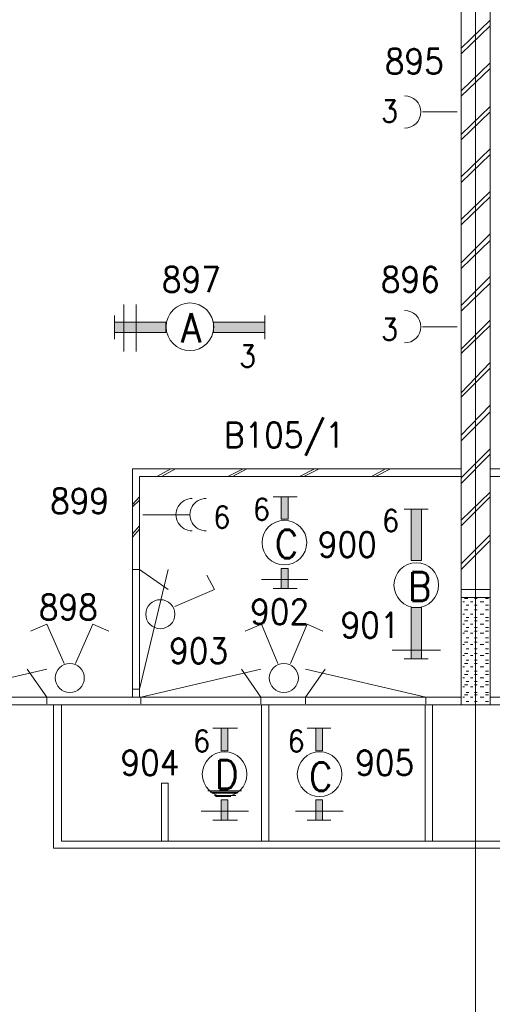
# Model space of a CAD drawing. Header units: metres. Extents: x -120 to -9, y 63 to 139.
# Tile 40 of 44: x -31.01 to -27.71, y 107.39 to 114.26. Entities that reach past the tile are written whole.
import ezdxf
from ezdxf.enums import TextEntityAlignment as Align

# ---------------------------------------------------------------- set-up
doc = ezdxf.new("R2010")
doc.units = ezdxf.units.M
doc.header["$MEASUREMENT"] = 0
doc.layers.add('Level 1', color=1, linetype='Continuous', lineweight=0)
doc.styles.add('Style-STANDARD', font='STANDARD.shx')

# ---------------------------------------------------------------- blocks, each defined once
blk = doc.blocks.new('FCAD42')
at = {"layer": 'Level 1', "color": 1, "linetype": 'Continuous', "lineweight": 0}
blk.add_circle((0, 0), 1, dxfattribs=at)

msp = doc.modelspace()

# ---------------------------------------------------------------- linework, layer by layer
at = {"layer": 'Level 1', "color": 11, "linetype": 'Continuous', "lineweight": 0}
for p, q in [((-27.827, 120.3835), (-27.827, 93.6725)), ((-113.6356, 109.4772), (-14.0965, 109.4772))]:
    msp.add_line(p, q, dxfattribs=at)
at = {"layer": 'Level 1', "color": 1, "linetype": 'Continuous', "lineweight": 0}
for p, q in [((-27.9285, 116.86), (-27.9285, 109.4772)), ((-27.7254, 116.86), (-27.7254, 109.4772)), ((-27.7254, 114.2585), (-27.9285, 114.0632)), ((-27.7254, 114.2194), (-27.9285, 114.0241)), ((-27.7254, 113.9616), (-27.9285, 113.7663)), ((-27.7254, 113.9225), (-27.9285, 113.7272)), ((-27.9559, 113.6178), (-28.1981, 113.6178)), ((-27.7254, 113.6569), (-27.9285, 113.4616)), ((-27.7254, 113.6178), (-27.9285, 113.4225)), ((-27.7254, 113.36), (-27.9285, 113.1647)), ((-27.7254, 113.321), (-27.9285, 113.1257)), ((-27.7254, 113.0631), (-27.9285, 112.8678)), ((-27.7254, 113.0241), (-27.9285, 112.8288)), ((-27.7254, 112.7663), (-27.9285, 112.5631)), ((-27.7254, 112.7194), (-27.9285, 112.5241)), ((-27.7254, 112.4694), (-27.9285, 112.2663)), ((-27.7254, 112.4225), (-27.9285, 112.2272)), ((-30.284, 112.2741), (-30.284, 111.946)), ((-30.1981, 112.2741), (-30.1981, 111.946)), ((-30.3504, 112.0319), (-30.3504, 112.196)), ((-29.2996, 112.0319), (-29.2996, 112.196)), ((-27.7254, 112.1647), (-27.9285, 111.9616)), ((-27.9559, 112.1178), (-28.1981, 112.1178)), ((-27.7254, 112.1257), (-27.9285, 111.9303)), ((-27.7254, 111.8678), (-27.9285, 111.6569)), ((-27.7254, 111.8288), (-27.9285, 111.6257)), ((-27.7254, 111.571), (-27.9285, 111.36)), ((-27.7254, 111.5241), (-27.9285, 111.321)), ((-27.7254, 111.2663), (-27.9285, 111.0631)), ((-27.7254, 111.2272), (-27.9285, 111.0241)), ((-30.2254, 111.1257), (-30.2254, 109.5319)), ((-27.9285, 111.1257), (-30.2254, 111.1257)), ((-27.9285, 111.071), (-30.1746, 111.071)), ((-30.1746, 111.071), (-30.1746, 109.5319)), ((-29.9559, 111.1257), (-30.0535, 111.071)), ((-29.9246, 111.1257), (-30.0223, 111.071)), ((-29.452, 111.1257), (-29.5574, 111.071)), ((-29.4246, 111.1257), (-29.5262, 111.071)), ((-28.952, 111.1257), (-29.0574, 111.071)), ((-28.9207, 111.1257), (-29.0262, 111.071)), ((-28.4559, 111.1257), (-28.5535, 111.071)), ((-28.4207, 111.1257), (-28.5262, 111.071)), ((-27.7254, 111.1257), (-25.4285, 111.1257)), ((-27.7254, 111.071), (-25.4793, 111.071)), ((-30.1746, 110.9303), (-30.2254, 110.8757)), ((-29.241, 110.9303), (-29.0731, 110.9303)), ((-27.7254, 110.9616), (-27.9285, 110.7663)), ((-27.7254, 110.9303), (-27.9285, 110.7272)), ((-30.1746, 110.9069), (-30.2254, 110.86)), ((-29.8231, 110.8053), (-30.1512, 110.8053)), ((-28.159, 110.8444), (-28.327, 110.8444)), ((-30.1746, 110.7272), (-30.2254, 110.6725)), ((-30.1746, 110.7038), (-30.2254, 110.6491)), ((-27.7254, 110.6647), (-27.9285, 110.4616)), ((-27.7254, 110.6257), (-27.9285, 110.4225)), ((-30.2215, 110.4225), (-30.1746, 110.4225)), ((-30.1746, 109.5866), (-29.9754, 110.4225)), ((-30.1746, 110.4225), (-29.9754, 110.2819)), ((-29.6512, 110.2819), (-29.7059, 110.3835)), ((-29.3231, 110.3522), (-28.9989, 110.3522)), ((-29.9285, 110.1647), (-29.6512, 110.2819)), ((-29.241, 110.2897), (-29.0731, 110.2897)), ((-27.7254, 110.2819), (-27.9285, 110.2819)), ((-27.7254, 110.2272), (-27.9285, 110.2272)), ((-27.9051, 110.196), (-27.9168, 110.196)), ((-27.8817, 110.2194), (-27.9051, 110.2194)), ((-27.8739, 110.1725), (-27.8934, 110.1725)), ((-27.8465, 110.196), (-27.8621, 110.196)), ((-27.8153, 110.2194), (-27.8348, 110.2194)), ((-27.8153, 110.1725), (-27.8348, 110.1725)), ((-27.7684, 110.196), (-27.7957, 110.196)), ((-27.7371, 110.2194), (-27.7567, 110.2194)), ((-27.7371, 110.1725), (-27.7567, 110.1725)), ((-27.9051, 110.11), (-27.9168, 110.11)), ((-27.8817, 110.1413), (-27.9051, 110.1413)), ((-27.8465, 110.11), (-27.8621, 110.11)), ((-27.8153, 110.1413), (-27.8348, 110.1413)), ((-27.7684, 110.11), (-27.7957, 110.11)), ((-27.7371, 110.1413), (-27.7567, 110.1413)), ((-30.8231, 110.0397), (-30.9364, 109.9928)), ((-30.702, 109.7663), (-30.8231, 110.0397)), ((-30.6239, 109.7663), (-30.5028, 110.0397)), ((-30.5028, 110.0397), (-30.3895, 109.9928)), ((-29.3231, 110.0397), (-29.4364, 109.9928)), ((-29.2098, 109.7663), (-29.3231, 110.0397)), ((-29.1199, 109.7663), (-29.0028, 110.0397)), ((-29.0028, 110.0397), (-28.8934, 109.9928)), ((-27.9051, 110.0397), (-27.9168, 110.0397)), ((-27.8817, 110.0631), (-27.9051, 110.0631)), ((-27.8739, 110.0866), (-27.8934, 110.0866)), ((-27.8465, 110.0397), (-27.8621, 110.0397)), ((-27.8153, 110.0866), (-27.8348, 110.0866)), ((-27.8153, 110.0631), (-27.8348, 110.0631)), ((-27.7684, 110.0397), (-27.7957, 110.0397)), ((-27.7371, 110.0866), (-27.7567, 110.0866)), ((-27.7371, 110.0631), (-27.7567, 110.0631)), ((-27.9051, 109.9772), (-27.9168, 109.9772)), ((-27.8817, 109.9928), (-27.9051, 109.9928)), ((-27.8739, 110.0163), (-27.8934, 110.0163)), ((-27.8465, 109.9772), (-27.8621, 109.9772)), ((-27.8153, 110.0163), (-27.8348, 110.0163)), ((-27.8153, 109.9928), (-27.8348, 109.9928)), ((-27.7684, 109.9772), (-27.7957, 109.9772)), ((-27.7371, 110.0163), (-27.7567, 110.0163)), ((-27.7371, 109.9928), (-27.7567, 109.9928)), ((-27.9051, 109.8991), (-27.9168, 109.8991)), ((-27.8817, 109.9147), (-27.9051, 109.9147)), ((-27.8739, 109.946), (-27.8934, 109.946)), ((-27.8465, 109.8991), (-27.8621, 109.8991)), ((-27.8153, 109.946), (-27.8348, 109.946)), ((-27.8153, 109.9147), (-27.8348, 109.9147)), ((-27.7684, 109.8991), (-27.7957, 109.8991)), ((-27.7371, 109.946), (-27.7567, 109.946)), ((-27.7371, 109.9147), (-27.7567, 109.9147)), ((-28.409, 109.86), (-28.0731, 109.86)), ((-27.8817, 109.8366), (-27.9051, 109.8366)), ((-27.8739, 109.8678), (-27.8934, 109.8678)), ((-27.8153, 109.8678), (-27.8348, 109.8678)), ((-27.8153, 109.8366), (-27.8348, 109.8366)), ((-27.7371, 109.8678), (-27.7567, 109.8678)), ((-27.7371, 109.8366), (-27.7567, 109.8366)), ((-28.159, 109.7975), (-28.327, 109.7975)), ((-27.9051, 109.821), (-27.9168, 109.821)), ((-27.8817, 109.7663), (-27.9051, 109.7663)), ((-27.8739, 109.7897), (-27.8934, 109.7897)), ((-27.8465, 109.821), (-27.8621, 109.821)), ((-27.8153, 109.7897), (-27.8348, 109.7897)), ((-27.8153, 109.7663), (-27.8348, 109.7663)), ((-27.7684, 109.821), (-27.7957, 109.821)), ((-27.7371, 109.7897), (-27.7567, 109.7897)), ((-27.7371, 109.7663), (-27.7567, 109.7663)), ((-31.6629, 109.5319), (-30.8231, 109.7272)), ((-30.8231, 109.5319), (-30.9598, 109.7272)), ((-30.1668, 109.5319), (-29.327, 109.7272)), ((-29.327, 109.5319), (-29.4637, 109.7272)), ((-28.1746, 109.5319), (-29.0145, 109.7272)), ((-29.0145, 109.5319), (-28.8778, 109.7272)), ((-27.9051, 109.7428), (-27.9168, 109.7428)), ((-27.8817, 109.6881), (-27.9051, 109.6881)), ((-27.8739, 109.7116), (-27.8934, 109.7116)), ((-27.8465, 109.7428), (-27.8621, 109.7428)), ((-27.8153, 109.7116), (-27.8348, 109.7116)), ((-27.8153, 109.6881), (-27.8348, 109.6881)), ((-27.7684, 109.7428), (-27.7957, 109.7428)), ((-27.7371, 109.7116), (-27.7567, 109.7116)), ((-27.7371, 109.6881), (-27.7567, 109.6881)), ((-27.9051, 109.6647), (-27.9168, 109.6647)), ((-27.8817, 109.6178), (-27.9051, 109.6178)), ((-27.8739, 109.6413), (-27.8934, 109.6413)), ((-27.8465, 109.6647), (-27.8621, 109.6647)), ((-27.8153, 109.6413), (-27.8348, 109.6413)), ((-27.8153, 109.6178), (-27.8348, 109.6178)), ((-27.7684, 109.6647), (-27.7957, 109.6647)), ((-27.7371, 109.6413), (-27.7567, 109.6413)), ((-27.7371, 109.6178), (-27.7567, 109.6178)), ((-30.2215, 109.5866), (-30.1746, 109.5866)), ((-27.9051, 109.6022), (-27.9168, 109.6022)), ((-27.8817, 109.5475), (-27.9051, 109.5475)), ((-27.8739, 109.5631), (-27.8934, 109.5631)), ((-27.8465, 109.6022), (-27.8621, 109.6022)), ((-27.8153, 109.5631), (-27.8348, 109.5631)), ((-27.8153, 109.5475), (-27.8348, 109.5475)), ((-27.7684, 109.6022), (-27.7957, 109.6022)), ((-27.7371, 109.5631), (-27.7567, 109.5631)), ((-27.7371, 109.5475), (-27.7567, 109.5475)), ((-31.7215, 109.5319), (-27.9285, 109.5319)), ((-30.8231, 109.485), (-30.8231, 109.5319)), ((-30.1668, 109.485), (-30.1668, 109.5319)), ((-29.327, 109.485), (-29.327, 109.5319)), ((-29.0145, 109.485), (-29.0145, 109.5319)), ((-28.1746, 109.485), (-28.1746, 109.5319)), ((-27.9051, 109.5319), (-27.9168, 109.5319)), ((-27.8739, 109.5007), (-27.8934, 109.5007)), ((-27.8465, 109.5319), (-27.8621, 109.5319)), ((-27.8153, 109.5007), (-27.8348, 109.5007)), ((-27.7684, 109.5319), (-27.7957, 109.5319)), ((-27.7371, 109.5007), (-27.7567, 109.5007)), ((-27.7254, 109.5319), (-23.9285, 109.5319)), ((-111.8387, 109.4772), (-23.9285, 109.4772)), ((-30.7762, 109.4772), (-30.7762, 108.4772)), ((-30.7215, 109.4772), (-30.7215, 108.5241)), ((-29.3231, 109.4772), (-29.3231, 108.5241)), ((-29.2723, 109.4772), (-29.2723, 108.5241)), ((-28.1785, 109.4772), (-28.1785, 108.5241)), ((-28.1278, 109.4772), (-28.1278, 108.5241)), ((-29.6629, 109.3131), (-29.491, 109.3131)), ((-29.0028, 109.3131), (-28.8387, 109.3131)), ((-30.0223, 108.5241), (-30.0223, 108.9303)), ((-30.0223, 108.9303), (-29.9754, 108.9303)), ((-29.9754, 108.9303), (-29.9754, 108.5241)), ((-29.6981, 108.8757), (-29.4637, 108.8757)), ((-29.6824, 108.8678), (-29.4871, 108.8678)), ((-29.6707, 108.86), (-29.491, 108.86)), ((-29.6512, 108.8444), (-29.5028, 108.8444)), ((-29.6434, 108.8366), (-29.5379, 108.8366)), ((-29.7449, 108.735), (-29.4129, 108.735)), ((-29.0848, 108.735), (-28.7528, 108.735)), ((-29.6629, 108.6725), (-29.491, 108.6725)), ((-29.0028, 108.6725), (-28.8387, 108.6725)), ((-30.7215, 108.5241), (-24.9324, 108.5241)), ((-30.7762, 108.4772), (-24.8778, 108.4772))]:
    msp.add_line(p, q, dxfattribs=at)
for centre, radius in [((-29.1628, 110.6101), 0.1562), ((-28.241, 110.3132), 0.1562), ((-30.03, 110.1101), 0.1016), ((-30.6628, 109.6648), 0.1016), ((-29.1668, 109.6648), 0.1016), ((-29.5808, 108.9929), 0.1562), ((-28.9168, 108.9929), 0.1562)]:
    msp.add_circle(centre, radius, dxfattribs=at)
for centre, start, end in [((-28.323, 113.6179), 270.00006, 89.99997), ((-28.323, 112.1179), 270.00006, 89.99997), ((-29.8074, 110.8054), 90.00002, 270.00019), ((-29.7097, 110.8054), 90.00002, 270.00019)]:
    msp.add_arc(centre, 0.1133, start, end, dxfattribs=at)
at = {"layer": 'Level 1', "color": 1, "linetype": 'Continuous', "lineweight": 0, "extrusion": (0, 0, -1)}
for points in [[(29.991, 112.1491), (30.3504, 112.1491), (29.991, 112.0788), (30.3504, 112.0788)], [(28.2762, 110.1569), (28.2762, 109.7975), (28.2059, 110.1569), (28.2059, 109.7975)]]:
    msp.add_solid(points, dxfattribs=at)
at = {"layer": 'Level 1', "color": 1, "linetype": 'Continuous', "lineweight": 0}
for points in [[(-29.659, 112.0788), (-29.2996, 112.0788), (-29.659, 112.1491), (-29.2996, 112.1491)], [(-29.1356, 110.7741), (-29.1864, 110.7741), (-29.1356, 110.9303), (-29.1864, 110.9303)], [(-28.2059, 110.485), (-28.2059, 110.8444), (-28.2762, 110.485), (-28.2762, 110.8444)], [(-29.1356, 110.2897), (-29.1864, 110.2897), (-29.1356, 110.4303), (-29.1864, 110.4303)], [(-29.5574, 109.1569), (-29.6043, 109.1569), (-29.5574, 109.3131), (-29.6043, 109.3131)], [(-28.8973, 109.1569), (-28.9442, 109.1569), (-28.8973, 109.3131), (-28.9442, 109.3131)], [(-29.5574, 108.6725), (-29.6043, 108.6725), (-29.5574, 108.8131), (-29.6043, 108.8131)], [(-28.8973, 108.6725), (-28.9442, 108.6725), (-28.8973, 108.8131), (-28.9442, 108.8131)]]:
    msp.add_solid(points, dxfattribs=at)
for points in [[(-29.991, 112.1491), (-30.3504, 112.1491), (-30.3504, 112.0788), (-29.991, 112.0788)], [(-29.659, 112.0788), (-29.2996, 112.0788), (-29.2996, 112.1491), (-29.659, 112.1491)], [(-29.1356, 110.7741), (-29.1864, 110.7741), (-29.1864, 110.9303), (-29.1356, 110.9303)], [(-28.2059, 110.485), (-28.2059, 110.8444), (-28.2762, 110.8444), (-28.2762, 110.485)], [(-29.1356, 110.2897), (-29.1864, 110.2897), (-29.1864, 110.4303), (-29.1356, 110.4303)], [(-28.2762, 110.1569), (-28.2762, 109.7975), (-28.2059, 109.7975), (-28.2059, 110.1569)], [(-29.5574, 109.1569), (-29.6043, 109.1569), (-29.6043, 109.3131), (-29.5574, 109.3131)], [(-28.8973, 109.1569), (-28.9442, 109.1569), (-28.9442, 109.3131), (-28.8973, 109.3131)], [(-29.5574, 108.6725), (-29.6043, 108.6725), (-29.6043, 108.8131), (-29.5574, 108.8131)], [(-28.8973, 108.6725), (-28.9442, 108.6725), (-28.9442, 108.8131), (-28.8973, 108.8131)]]:
    msp.add_3dface(points, dxfattribs=at)

# ---------------------------------------------------------------- block references
at = {"layer": 'Level 1', "color": 1, "linetype": 'Continuous', "lineweight": 0, "xscale": 0.166236, "yscale": 0.166236}
msp.add_blockref('FCAD42', (-29.8231, 112.1178), dxfattribs=at)

# ---------------------------------------------------------------- texts
at = {"layer": 'Level 1', "color": 1, "linetype": 'Continuous', "lineweight": 0, "style": 'Style-STANDARD'}
for s, height, p in [('895', 0.1757, (-28.2546, 113.8835)), ('3', 0.1523, (-28.4279, 113.5475)), ('897', 0.1757, (-29.8132, 112.36)), ('896', 0.1757, (-28.2827, 112.36)), ('3', 0.1523, (-28.4279, 112.0241)), ('3', 0.1523, (-29.4201, 111.8366)), ('B105/1', 0.1757, (-29.164, 111.2741)), ('899', 0.1757, (-30.5944, 110.8131)), ('6', 0.1523, (-29.6004, 110.7116)), ('6', 0.1523, (-29.3231, 110.7663)), ('6', 0.1523, (-28.4207, 110.6881)), ('900', 0.1757, (-28.7233, 110.5085)), ('898', 0.1757, (-30.6725, 110.071)), ('902', 0.1757, (-29.196, 110.0397)), ('901', 0.1757, (-28.5639, 109.946)), ('903', 0.1757, (-29.7624, 109.7663)), ('6', 0.1523, (-29.741, 109.1491)), ('6', 0.1523, (-29.0809, 109.1491)), ('904', 0.1757, (-30.1022, 108.985)), ('905', 0.1757, (-28.4616, 108.985))]:
    msp.add_text(s, height=height, dxfattribs=at).set_placement(p, align=Align.CENTER)
for s, height, p in [('A', 0.2031, (-29.8856, 112.0085)), ('C', 0.1992, (-29.2293, 110.5007)), ('B', 0.1992, (-28.2996, 110.2038)), ('D', 0.1992, (-29.6473, 108.8913)), ('C', 0.1992, (-28.991, 108.8757))]:
    msp.add_text(s, height=height, dxfattribs=at).set_placement(p)

doc.saveas('drawing.dxf')
